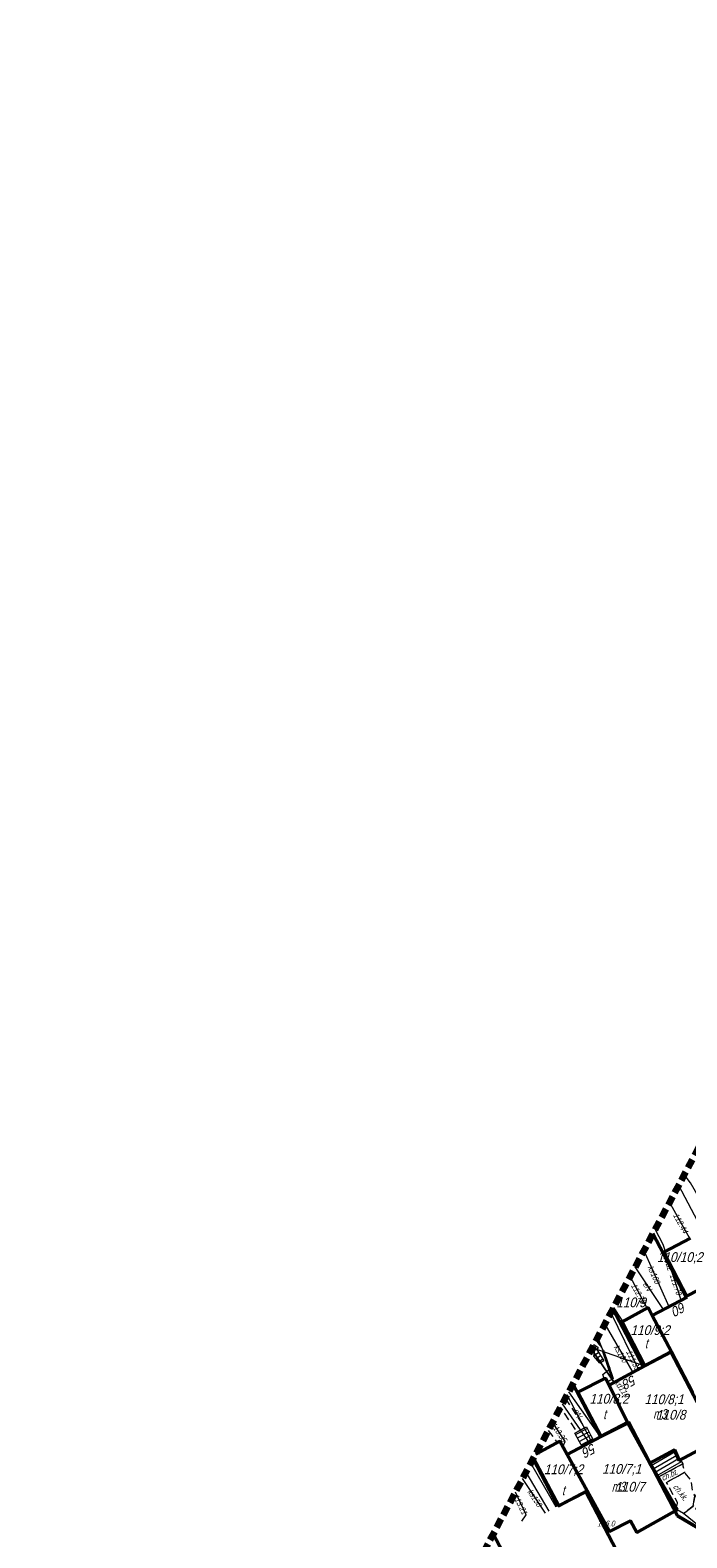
# Model space of a CAD drawing. Extents: x 7463256 to 7464485, y 5957341 to 5958260.
# Tile 140 of 256: x 7463693 to 7463778, y 5957669 to 5957862. Entities that reach past the tile are written whole.
import ezdxf
from ezdxf.enums import TextEntityAlignment as Align

# ---------------------------------------------------------------- set-up
doc = ezdxf.new("R2010")
doc.units = 0
doc.header["$MEASUREMENT"] = 0
for name, pattern in [('4', [1.8, 1.2, -0.6]), ('l219_500', [0]), ('mz1.0_0.5', [1.5, 1, -0.5])]:
    doc.linetypes.add(name, pattern=pattern)
doc.layers.get('0').update_dxf_attribs({"color": 2, "linetype": 'CONTINUOUS', "lineweight": 5})
for name, color, linetype in [('203-Punkt załamania granicy działki nie stabilizowany', 7, 'CONTINUOUS'), ('211-Nr działki', 7, 'CONTINUOUS'), ('219-Linia granicy', 7, 'CONTINUOUS'), ('238-Punkt adresowy budynku', 7, 'CONTINUOUS'), ('312-Budynek (powierzchnia)', 7, 'CONTINUOUS'), ('312-Numer ewidencyjny budynku', 7, 'CONTINUOUS'), ('312-Numer ewidencyjny budynku-Atr124', 7, 'CONTINUOUS'), ('352-schody (powierzchnia)', 7, 'CONTINUOUS'), ('chodnik (powierzchnia)', 7, 'CONTINUOUS'), ('chodnik (powierzchnia)-Atr17', 7, 'CONTINUOUS'), ('murek oporowy (powierzchnia)', 7, 'CONTINUOUS'), ('Obszar opracowania', 7, 'CONTINUOUS'), ('przewód elektroenergetyczny (linia)', 7, 'CONTINUOUS'), ('przewód elektroenergetyczny (linia)-Atr1', 7, 'CONTINUOUS'), ('przewód gazowy (linia)', 7, 'CONTINUOUS'), ('przewód kanalizacyjny (linia)', 7, 'CONTINUOUS'), ('przewód kanalizacyjny (linia)-Atr1', 7, 'CONTINUOUS'), ('przewód wodociągowy (linia)', 7, 'CONTINUOUS'), ('przewód wodociągowy (linia)-Atr1', 7, 'CONTINUOUS'), ('Punkt budynku', 7, 'CONTINUOUS'), ('punkt o określonej wysokości (sieć gazowa)', 7, 'CONTINUOUS'), ('punkt o określonej wysokości (sieć gazowa)-Atr2', 7, 'CONTINUOUS'), ('punkt o określonej wysokości (sieć kanalizacyjna)', 7, 'CONTINUOUS'), ('punkt o określonej wysokości (sieć wodociągowa)', 7, 'CONTINUOUS'), ('punkt o określonej wysokości (sieć wodociągowa)-Atr2', 7, 'CONTINUOUS'), ('punkt wysokościowy naturalny-Atr2', 7, 'CONTINUOUS'), ('rura ochronna - przewód gazowy (linia)', 7, 'CONTINUOUS'), ('schody w ciągu komunikacyjnym', 7, 'CONTINUOUS')]:
    doc.layers.add(name, color=color, linetype=linetype)
doc.styles.get("Standard").update_dxf_attribs({"font": 'txt', "width": 0.75})

# ---------------------------------------------------------------- blocks, each defined once
blk = doc.blocks.new('PW01')
at = {"linetype": 'Continuous', "lineweight": 13}
h = blk.add_hatch(color=0, dxfattribs=at)
edge = h.paths.add_edge_path()
edge.add_arc((0, 0), 0.045, 0, 360)
blk = doc.blocks.new('203')
at = {"linetype": 'Continuous', "lineweight": 0}
h = blk.add_hatch(color=0, dxfattribs=at)
edge = h.paths.add_edge_path()
edge.add_arc((0, 0), 0.045, 0, 360)
blk = doc.blocks.new('PUNKTBUD')
at = {"color": 0}
blk.add_circle((0, 0), 0.045, dxfattribs=at)

msp = doc.modelspace()

# ---------------------------------------------------------------- linework, layer by layer
at = {"layer": '219-Linia granicy', "color": 3, "linetype": 'l219_500', "lineweight": 50, "flags": 128}
for points in [[(7463777.46, 5957699.68), (7463773.231, 5957707.757)], [(7463781.02, 5957701.54), (7463777.46, 5957699.68)], [(7463771.99, 5957690.71), (7463768.111, 5957698.125)], [(7463775.55, 5957692.59), (7463771.99, 5957690.71)], [(7463781.83, 5957680.6), (7463775.55, 5957692.59)], [(7463766.52, 5957681.77), (7463762.996, 5957688.504)], [(7463770.09, 5957683.63), (7463766.52, 5957681.77)], [(7463776.38, 5957671.59), (7463770.09, 5957683.63)], [(7463761.06, 5957672.81), (7463757.881, 5957678.883)], [(7463764.63, 5957674.67), (7463761.06, 5957672.81)], [(7463770.95, 5957662.59), (7463764.63, 5957674.67)], [(7463779, 5957670.03), (7463776.38, 5957671.59)], [(7463755.61, 5957663.85), (7463752.768, 5957669.265)]]:
    msp.add_lwpolyline(points, dxfattribs=at)
at = {"layer": '312-Budynek (powierzchnia)', "color": 7, "linetype": 'Continuous', "lineweight": 50, "flags": 128}
for points in [[(7463774.62, 5957705.36), (7463778.06, 5957707.16)], [(7463777.63, 5957699.62), (7463774.62, 5957705.36)], [(7463769.28, 5957696.47), (7463772.61, 5957698.27)], [(7463772.61, 5957698.27), (7463773.15, 5957697.27)], [(7463773.15, 5957697.27), (7463777.63, 5957699.62)], [(7463772.22, 5957690.79), (7463769.28, 5957696.47)], [(7463773.15, 5957697.27), (7463775.6, 5957692.62)], [(7463775.6, 5957692.62), (7463773.15, 5957697.27)], [(7463775.6, 5957692.62), (7463772.22, 5957690.79)], [(7463772.22, 5957690.79), (7463775.6, 5957692.62)], [(7463775.6, 5957692.62), (7463778.37, 5957687.37)], [(7463778.37, 5957687.37), (7463775.6, 5957692.62)], [(7463767.65, 5957688.32), (7463772.22, 5957690.79)], [(7463763.61, 5957687.44), (7463767.14, 5957689.22)], [(7463767.14, 5957689.22), (7463767.65, 5957688.32)], [(7463766.62, 5957681.76), (7463763.61, 5957687.44)], [(7463767.65, 5957688.32), (7463770.04, 5957683.48)], [(7463770.04, 5957683.48), (7463767.65, 5957688.32)], [(7463770.04, 5957683.48), (7463766.62, 5957681.76)], [(7463766.62, 5957681.76), (7463770.04, 5957683.48)], [(7463770.04, 5957683.48), (7463772.83, 5957678.35)], [(7463772.83, 5957678.35), (7463770.04, 5957683.48)], [(7463758.215, 5957679.511), (7463761.32, 5957681.16)], [(7463761.32, 5957681.16), (7463762.25, 5957679.45)], [(7463762.25, 5957679.45), (7463766.62, 5957681.76)], [(7463781.56, 5957681.31), (7463776.62, 5957678.69)], [(7463761.19, 5957672.88), (7463757.936, 5957678.987)], [(7463764.82, 5957674.77), (7463762.25, 5957679.45)], [(7463762.25, 5957679.45), (7463764.82, 5957674.77)], [(7463775.98, 5957680.06), (7463772.83, 5957678.35)], [(7463776.62, 5957678.69), (7463775.98, 5957680.06)], [(7463772.83, 5957678.35), (7463776.34, 5957672.34)], [(7463764.82, 5957674.77), (7463761.19, 5957672.88)], [(7463767.68, 5957669.57), (7463764.82, 5957674.77)], [(7463776.34, 5957672.34), (7463771.18, 5957669.47)], [(7463770.36, 5957670.95), (7463767.68, 5957669.57)], [(7463771.18, 5957669.47), (7463770.36, 5957670.95)]]:
    msp.add_lwpolyline(points, dxfattribs=at)
at = {"layer": '352-schody (powierzchnia)', "color": 7, "linetype": 'Continuous', "lineweight": 18, "flags": 128}
for points in [[(7463765.3, 5957681.88), (7463765.63, 5957681.24), (7463764.16, 5957680.46), (7463763.82, 5957681.09), (7463763.23, 5957682.2), (7463764.71, 5957682.99)], [(7463765.3, 5957681.88), (7463765.63, 5957681.24), (7463764.16, 5957680.46), (7463763.82, 5957681.09), (7463763.23, 5957682.2), (7463764.71, 5957682.99)], [(7463776.62, 5957678.69), (7463776.77, 5957678.77), (7463777.05, 5957678.25), (7463773.89, 5957676.53), (7463772.83, 5957678.35), (7463775.98, 5957680.06)], [(7463776.62, 5957678.69), (7463776.77, 5957678.77), (7463777.05, 5957678.25), (7463773.89, 5957676.53), (7463772.83, 5957678.35), (7463775.98, 5957680.06)]]:
    msp.add_lwpolyline(points, close=True, dxfattribs=at)
for points in [[(7463763.331, 5957682.01), (7463764.817, 5957682.789)], [(7463763.566, 5957681.568), (7463765.051, 5957682.348)], [(7463763.8, 5957681.127), (7463765.286, 5957681.906)], [(7463764.038, 5957680.687), (7463765.515, 5957681.462)], [(7463773.009, 5957678.042), (7463776.089, 5957679.826)], [(7463773.261, 5957677.61), (7463776.302, 5957679.371)], [(7463773.513, 5957677.178), (7463776.514, 5957678.917)], [(7463773.764, 5957676.746), (7463776.886, 5957678.554)]]:
    msp.add_lwpolyline(points, dxfattribs=at)
at = {"layer": 'chodnik (powierzchnia)', "color": 7, "linetype": 'mz1.0_0.5', "lineweight": 18, "flags": 128}
for points in [[(7463762.006, 5957686.641), (7463764.49, 5957682.87), (7463763.5, 5957682.35), (7463761.413, 5957685.525)], [(7463759.826, 5957682.542), (7463760.97, 5957680.98), (7463758.214, 5957679.508)]]:
    msp.add_lwpolyline(points, dxfattribs=at)
for points in [[(7463777.29, 5957677.12), (7463774.45, 5957675.58), (7463773.89, 5957676.53), (7463777.05, 5957678.25), (7463777.09, 5957677.98)], [(7463777.14, 5957671.88), (7463776.34, 5957672.34), (7463776.38, 5957673.29), (7463774.98, 5957675.87), (7463777.29, 5957677.12), (7463778.07, 5957676.18), (7463778.29, 5957674.83), (7463778.5, 5957674.33), (7463778.56, 5957673.95), (7463778.41, 5957672.84)]]:
    msp.add_lwpolyline(points, close=True, dxfattribs=at)
at = {"layer": 'murek oporowy (powierzchnia)', "color": 7, "linetype": 'Continuous', "lineweight": 18, "flags": 128}
for points in [[(7463769.27, 5957696.66), (7463769.02, 5957696.49), (7463768.03, 5957697.97), (7463768.19, 5957698.28)], [(7463766.23, 5957693.15), (7463766.04, 5957692.89), (7463765.53, 5957693.27), (7463765.68, 5957693.55)]]:
    msp.add_lwpolyline(points, close=True, dxfattribs=at)
at = {"layer": 'Obszar opracowania', "color": 132, "linetype": '4', "lineweight": 200, "flags": 128}
msp.add_lwpolyline([(7463648.63, 5957598.42), (7463381.17, 5957559), (7463352.31, 5957567.45), (7463255.88, 5957568.85), (7463280.41, 5957340.9), (7463468.95, 5957378.08), (7463536.66, 5957509.53), (7463626.95, 5957460.4), (7463653.5, 5957411.27), (7463734.5, 5957471.02), (7463879.22, 5957698.07), (7464314.97, 5957939.96), (7464470.72, 5957945.23), (7464483.34, 5958244.06), (7464262.86, 5958260.06), (7464240.11, 5958013.73), (7463789.91, 5957739.13), (7463712.41, 5957593.35)], close=True, dxfattribs=at)
at = {"layer": 'przewód elektroenergetyczny (linia)', "color": 1, "linetype": 'Continuous', "lineweight": 18, "flags": 128}
for points in [[(7463774.58, 5957698.02), (7463770.964, 5957703.491)], [(7463766.99, 5957689.14), (7463766.83, 5957689.68), (7463767.76, 5957690.49), (7463766.162, 5957694.459)], [(7463765.38, 5957681.1), (7463762.255, 5957687.11)], [(7463756.973, 5957677.174), (7463759.91, 5957672.18)]]:
    msp.add_lwpolyline(points, dxfattribs=at)
at = {"layer": 'przewód gazowy (linia)', "color": 40, "linetype": 'Continuous', "lineweight": 18, "flags": 128}
for points in [[(7463777.97, 5957707.11), (7463775.372, 5957711.784)], [(7463772.5, 5957698.21), (7463770.301, 5957702.244)], [(7463765.986, 5957694.128), (7463766.46, 5957693.46), (7463766.88, 5957692.76), (7463768.1, 5957689.15), (7463767.41, 5957688.74)], [(7463761.71, 5957680.43), (7463761.98, 5957681.13), (7463760.391, 5957683.604)], [(7463756.44, 5957670.9), (7463756.98, 5957671.73), (7463755.62, 5957674.63)]]:
    msp.add_lwpolyline(points, dxfattribs=at)
at = {"layer": 'przewód kanalizacyjny (linia)', "color": 34, "linetype": 'Continuous', "lineweight": 18, "flags": 128}
for points in [[(7463776.534, 5957713.969), (7463780.15, 5957707.1)], [(7463772.088, 5957705.605), (7463775.29, 5957698.4)], [(7463767.072, 5957696.171), (7463770.66, 5957689.94)], [(7463771.94, 5957690.87), (7463765.455, 5957693.13)], [(7463765.11, 5957680.96), (7463761.639, 5957685.951)], [(7463759.46, 5957671.93), (7463756.544, 5957676.368)]]:
    msp.add_lwpolyline(points, dxfattribs=at)
msp.add_lwpolyline([(7463765.35, 5957692.933), (7463768.26, 5957688.68)], close=True, dxfattribs=at)
at = {"layer": 'przewód wodociągowy (linia)', "color": 5, "linetype": 'Continuous', "lineweight": 18, "flags": 128}
for points in [[(7463781.73, 5957707.89), (7463778.03, 5957714.26), (7463777.25, 5957715.317)], [(7463776.87, 5957699.24), (7463774.56, 5957706.35), (7463773.539, 5957708.337)], [(7463767.845, 5957697.625), (7463771.39, 5957690.34)], [(7463766.53, 5957681.71), (7463762.461, 5957687.498)], [(7463760.86, 5957672.7), (7463757.601, 5957678.356)]]:
    msp.add_lwpolyline(points, dxfattribs=at)
at = {"layer": 'rura ochronna - przewód gazowy (linia)', "color": 40, "linetype": 'Continuous', "lineweight": 35, "flags": 128}
for points in [[(7463765.986, 5957694.128), (7463766.46, 5957693.46)], [(7463768.1, 5957689.15), (7463766.88, 5957692.76)]]:
    msp.add_lwpolyline(points, dxfattribs=at)
at = {"layer": 'schody w ciągu komunikacyjnym', "color": 7, "linetype": 'Continuous', "lineweight": 18, "flags": 128}
for points in [[(7463766.04, 5957692.89), (7463766.96, 5957691.47), (7463766.42, 5957691.15), (7463765.66, 5957692.06), (7463765.84, 5957693.04)], [(7463766.04, 5957692.89), (7463766.96, 5957691.47), (7463766.42, 5957691.15), (7463765.66, 5957692.06), (7463765.84, 5957693.04)], [(7463779.84, 5957674.33), (7463778.68, 5957672.45), (7463780.39, 5957671.64), (7463781.18, 5957670.84), (7463780.09, 5957669.49), (7463777.14, 5957671.88), (7463778.41, 5957672.84), (7463778.56, 5957673.95), (7463779.13, 5957674.66)], [(7463779.84, 5957674.33), (7463778.68, 5957672.45), (7463780.39, 5957671.64), (7463781.18, 5957670.84), (7463780.09, 5957669.49), (7463777.14, 5957671.88), (7463778.41, 5957672.84), (7463778.56, 5957673.95), (7463779.13, 5957674.66)]]:
    msp.add_lwpolyline(points, close=True, dxfattribs=at)
for points in [[(7463765.675, 5957692.142), (7463766.268, 5957692.538)], [(7463765.801, 5957692.827), (7463765.972, 5957692.941)], [(7463765.944, 5957691.72), (7463766.54, 5957692.118)], [(7463766.266, 5957691.334), (7463766.812, 5957691.698)]]:
    msp.add_lwpolyline(points, dxfattribs=at)

# ---------------------------------------------------------------- block references
at = {"layer": '203-Punkt załamania granicy działki nie stabilizowany', "color": 3, "linetype": 'Continuous', "lineweight": 18}
for p in [(7463777.46, 5957699.68), (7463775.55, 5957692.59), (7463771.99, 5957690.71), (7463770.09, 5957683.63), (7463766.52, 5957681.77), (7463764.63, 5957674.67), (7463761.06, 5957672.81), (7463776.38, 5957671.59)]:
    msp.add_blockref('203', p, dxfattribs=at)
at = {"layer": 'Punkt budynku', "color": 5, "linetype": 'Continuous', "lineweight": 18}
for p in [(7463774.62, 5957705.36), (7463772.61, 5957698.27), (7463769.28, 5957696.47), (7463773.15, 5957697.27), (7463775.6, 5957692.62), (7463772.22, 5957690.79), (7463767.14, 5957689.22), (7463763.61, 5957687.44), (7463767.65, 5957688.32), (7463770.04, 5957683.48), (7463761.32, 5957681.16), (7463766.62, 5957681.76), (7463762.25, 5957679.45), (7463775.98, 5957680.06), (7463772.83, 5957678.35), (7463776.62, 5957678.69), (7463764.82, 5957674.77), (7463761.19, 5957672.88), (7463776.34, 5957672.34), (7463767.68, 5957669.57), (7463770.36, 5957670.95), (7463771.18, 5957669.47)]:
    msp.add_blockref('PUNKTBUD', p, dxfattribs=at)
at = {"layer": 'punkt o określonej wysokości (sieć gazowa)', "color": 40, "linetype": 'Continuous', "lineweight": 13}
for p in [(7463772.5, 5957698.21), (7463761.98, 5957681.13), (7463756.98, 5957671.72)]:
    msp.add_blockref('PW01', p, dxfattribs=at)
at = {"layer": 'punkt o określonej wysokości (sieć kanalizacyjna)', "color": 34, "linetype": 'Continuous', "lineweight": 13}
msp.add_blockref('PW01', (7463775.29, 5957698.4), dxfattribs=at)
at = {"layer": 'punkt o określonej wysokości (sieć wodociągowa)', "color": 5, "linetype": 'Continuous', "lineweight": 13}
for p in [(7463776.87, 5957699.24), (7463771.39, 5957690.34)]:
    msp.add_blockref('PW01', p, dxfattribs=at)

# ---------------------------------------------------------------- texts
at = {"layer": '211-Nr działki', "color": 3, "linetype": 'Continuous', "lineweight": 18, "oblique": 15, "width": 0.9}
for s, p in [('110/9', (7463768.55, 5957698.32)), ('110/8', (7463773.64, 5957683.91)), ('110/7', (7463768.41, 5957674.69))]:
    msp.add_text(s, height=1.25, dxfattribs=at).set_placement(p)
at = {"layer": '238-Punkt adresowy budynku', "color": 7, "linetype": 'Continuous', "lineweight": 25, "oblique": 15, "width": 0.9}
msp.add_text('60', height=1.25, rotation=207.646, dxfattribs=at).set_placement((7463776.34, 5957698.66), align=Align.CENTER)
for s, rotation, p in [('58', 208.39, (7463770.72, 5957689.7)), ('56', 207.863, (7463765.58, 5957680.93))]:
    msp.add_text(s, height=1.25, rotation=rotation, dxfattribs=at).set_placement(p)
at = {"layer": '312-Numer ewidencyjny budynku', "color": 7, "linetype": 'Continuous', "lineweight": 18, "oblique": 15, "width": 0.9}
msp.add_text('110/10;2', height=1.25, dxfattribs=at).set_placement((7463776.68, 5957704.75), align=Align.MIDDLE_CENTER)
for s, p in [('110/9;2', (7463770.36, 5957694.76)), ('110/8;2', (7463765.11, 5957685.97)), ('110/8;1', (7463772.15, 5957685.9)), ('110/7;2', (7463759.27, 5957676.92)), ('110/7;1', (7463766.72, 5957676.97))]:
    msp.add_text(s, height=1.25, dxfattribs=at).set_placement(p)
at = {"layer": '312-Numer ewidencyjny budynku-Atr124', "color": 7, "oblique": 15, "width": 0.72}
for s, p in [('t', (7463772.2, 5957693.06)), ('t', (7463766.87, 5957683.98)), ('m3', (7463773.26, 5957684.02)), ('m3', (7463767.95, 5957674.7))]:
    msp.add_text(s, height=1.25, dxfattribs=at).set_placement(p)
msp.add_text('t', height=1.25, dxfattribs=at).set_placement((7463761.74, 5957674.85), align=Align.MIDDLE_CENTER)
at = {"layer": 'chodnik (powierzchnia)-Atr17', "color": 7, "oblique": 15, "width": 0.72}
for s, rotation, p in [('ch.bt.', 24.102, (7463774.5, 5957676.04)), ('ch.kk.', 307.61, (7463775.76, 5957675.29))]:
    msp.add_text(s, height=0.75, rotation=rotation, dxfattribs=at).set_placement(p)
at = {"layer": 'przewód elektroenergetyczny (linia)-Atr1', "color": 1, "oblique": 15, "width": 0.72}
for rotation, p in [(303.51, (7463771.87, 5957701.29)), (297.51, (7463762.99, 5957685.1))]:
    msp.add_text('eN', height=0.75, rotation=rotation, dxfattribs=at).set_placement(p)
at = {"layer": 'przewód kanalizacyjny (linia)-Atr1', "color": 34, "oblique": 15, "width": 0.72}
for s, rotation, p in [('ks160', 293.96, (7463772.54, 5957703.46)), ('ks160', 299.93, (7463768.17, 5957693.23)), ('kd110', -55.62, (7463768.24, 5957688.71)), ('kd110', -55.62, (7463768.24, 5957688.71)), ('ks150', 303.31, (7463757.11, 5957674.68))]:
    msp.add_text(s, height=0.75, rotation=rotation, dxfattribs=at).set_placement(p)
at = {"layer": 'przewód wodociągowy (linia)-Atr1', "color": 5, "oblique": 15, "width": 0.72}
msp.add_text('wo32', height=0.75, rotation=288.45, dxfattribs=at).set_placement((7463774.47, 5957705.01))
at = {"layer": 'punkt o określonej wysokości (sieć gazowa)-Atr2', "color": 40, "oblique": 15, "width": 0.72}
for s, rotation, p in [('112.44', 299.07, (7463775.78, 5957710.13)), ('112.72', 299.01, (7463770.39, 5957701.11)), ('113.35', 303.44, (7463760.11, 5957683.28)), ('113.21', 296.4, (7463755.26, 5957674.16))]:
    msp.add_text(s, height=0.75, rotation=rotation, dxfattribs=at).set_placement(p)
at = {"layer": 'punkt o określonej wysokości (sieć wodociągowa)-Atr2', "color": 5, "oblique": 15, "width": 0.72}
for s, rotation, p in [('111.70', 288.68, (7463775.36, 5957702.45)), ('111.33', 295.97, (7463769.77, 5957692.64))]:
    msp.add_text(s, height=0.75, rotation=rotation, dxfattribs=at).set_placement(p)
at = {"layer": 'punkt wysokościowy naturalny-Atr2', "color": 7, "oblique": 15, "width": 0.72}
msp.add_text('116.0', height=0.75, dxfattribs=at).set_placement((7463766.086, 5957670.222))

doc.saveas('drawing.dxf')
